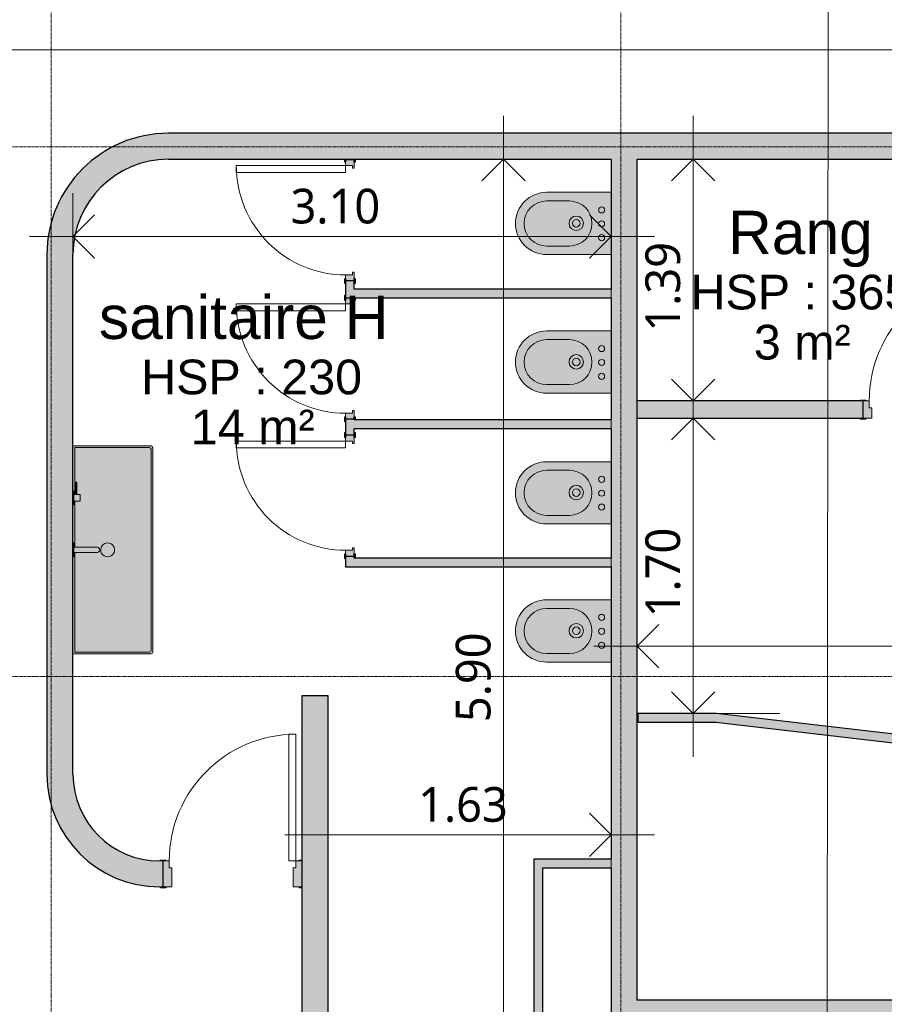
# Model space of a CAD drawing. Header units: millimetres. Extents: x -64334 to 32356, y -11421 to 53741.
# Tile 39 of 71: x -12386 to -7402, y 10921 to 16599. Entities that reach past the tile are written whole.
import ezdxf

# ---------------------------------------------------------------- set-up
doc = ezdxf.new("R2010")
doc.units = ezdxf.units.MM
doc.linetypes.add('Ligne de quadrillage', pattern=[22.225, 12.7, -3.175, 3.175, -3.175])
for name, color, linetype, lineweight in [('A-ANNO-DIMS', 211, 'Continuous', 9), ('A-ANNO-DIMS-100', 211, 'Continuous', 9), ('A-AREA-IDEN', 2, 'Continuous', 9), ('A-DOOR', 31, 'Continuous', 9), ('A-DOOR-FRAM', 31, 'Continuous', 9), ('A-WALL', 113, 'Continuous', 9), ('G-ANNO-SYMB', 111, 'Continuous', 9), ('I-WALL', 2, 'Continuous', 9), ('P-SANR-FIXT', 6, 'Continuous', 9), ('S-GRID', 1, 'Continuous', 9)]:
    doc.layers.add(name, color=color, linetype=linetype, lineweight=lineweight)
doc.styles.add('Arial_2', font='arial.ttf', dxfattribs={"height": 200})
doc.styles.add('Arial_B', font='txt', dxfattribs={"height": 250})
doc.styles.add('Trebuchet MS_B', font='txt', dxfattribs={"height": 200})
doc.dimstyles.new('Cotes_linéaires_rouge_2mm', dxfattribs={"dimscale": 304.8, "dimtxt": 206.190181, "dimasz": 0.410105, "dimexe": 0.82021, "dimexo": 0.0625, "dimgap": 0.065617, "dimtad": 1, "dimlfac": 0.001, "dimrnd": 0.01, "dimzin": 0, "dimdsep": 46, "dimtxsty": 'Trebuchet MS_B', "dimblk1": 'OPEN30', "dimblk2": 'OPEN30', "dimsah": 1, "dimcen": 0.09, "dimdle": 0.82021, "dimazin": 0, "dimtfac": 1, "dimtdec": 4, "dimtix": 1, "dimtmove": 0, "dimatfit": 3, "dimfxl": 1.64042, "dimfxlon": 1, "dimtvp": 1, "dimtolj": 1, "dimtzin": 0, "dimarcsym": 2})
doc.dimstyles.new('Cotes_linéaires_rouge_2mm_2', dxfattribs={"dimscale": 304.8, "dimtxt": 206.190181, "dimasz": 0, "dimexe": 0.82021, "dimexo": 0.0625, "dimgap": 0.065617, "dimtad": 1, "dimlfac": 0.001, "dimrnd": 0.01, "dimzin": 0, "dimdsep": 46, "dimtxsty": 'Trebuchet MS_B', "dimblk1": 'OPEN30', "dimblk2": 'NONE', "dimsah": 1, "dimcen": 0.09, "dimdle": 0.82021, "dimazin": 0, "dimtfac": 1, "dimtdec": 4, "dimtix": 1, "dimtmove": 0, "dimatfit": 3, "dimfxl": 1.64042, "dimfxlon": 1, "dimtvp": 1, "dimtolj": 1, "dimtzin": 0, "dimarcsym": 2})

# ---------------------------------------------------------------- blocks, each defined once
blk = doc.blocks.new('__Int_ Simple - __PP _0_73m x 2_04m_-1281843-Niveau 00')
at = {"layer": 'A-DOOR'}
h = blk.add_hatch(color=254, dxfattribs=at)
h.paths.add_polyline_path([(-420, -80), (-420, -75), (-450, -75), (-450, -80), (-433.7, -80)])
h.paths.add_polyline_path([(350, -80), (365, -80), (365, -75), (350, -75)])
h.paths.add_polyline_path([(-420, 75), (-420, 80), (-450, 80), (-450, 75), (-435, 75)])
h.paths.add_polyline_path([(365, 75), (365, 80), (350, 80), (350, 75)])
at = {"layer": 'A-DOOR-FRAM'}
h = blk.add_hatch(color=254, dxfattribs=at)
h.paths.add_polyline_path([(365, -75), (365, 75), (330, 75), (330, 35), (315, 35), (315, -75)])
h.paths.add_polyline_path([(-385, -75), (-385, 35), (-400, 35), (-400, 75), (-435, 75), (-435, -75)])
at = {"layer": 'A-DOOR'}
for p, q in [((330, 805), (290, 805)), ((290, 805), (290, 75)), ((330, 75), (330, 805)), ((330, 75), (290, 75))]:
    blk.add_line(p, q, dxfattribs=at)
at = {"layer": 'A-DOOR', "lineweight": 25}
for p, q in [((-450, 75), (-450, 80)), ((-450, 80), (-420, 80)), ((-420, 75), (-435, 75)), ((-420, 80), (-420, 75)), ((350, 75), (350, 80)), ((350, 80), (365, 80)), ((365, 75), (350, 75)), ((-450, -80), (-450, -75)), ((-420, -80), (-450, -80)), ((-435, -75), (-420, -75)), ((-420, -75), (-420, -80)), ((350, -80), (350, -75)), ((350, -75), (365, -75)), ((365, -80), (350, -80))]:
    blk.add_line(p, q, dxfattribs=at)
at = {"layer": 'A-DOOR'}
blk.add_arc((330, 75), 730, 90, 180, dxfattribs=at)
at = {"layer": 'A-DOOR-FRAM', "lineweight": 18}
for p, q in [((-435, 75), (-400, 75)), ((-400, 75), (-400, 35)), ((330, 75), (365, 75)), ((330, 35), (330, 75)), ((-400, 35), (-385, 35)), ((-385, 35), (-385, -75)), ((315, 35), (330, 35)), ((315, -75), (315, 35)), ((-385, -75), (-435, -75)), ((365, -75), (315, -75))]:
    blk.add_line(p, q, dxfattribs=at)
blk = doc.blocks.new('Bidet - 02 - 550 x 360mm-1282880-Niveau 00')
at = {"layer": 'P-SANR-FIXT'}
blk.add_hatch(color=254, dxfattribs=at).paths.add_polyline_path([(-54.6, 75), (304.6, 75), (304.6, 447), (298.4, 493.5), (280.5, 536.8), (252, 574), (214.8, 602.5), (171.5, 620.4), (125, 626.5), (78.5, 620.4), (35.2, 602.5), (-2, 574), (-30.5, 536.8), (-48.4, 493.5), (-54.6, 447), (-54.6, 157.3)])
for p, q in [((-54.6, 447), (-54.6, 75)), ((-5.1, 315.7), (-5.1, 447)), ((254.9, 315.7), (254.9, 447)), ((304.6, 75), (304.6, 447))]:
    blk.add_line(p, q, dxfattribs=at)
for centre, radius, start, end in [((125, 447), 179.6, 360, 180), ((124.9, 447), 130, 360, 180), ((124.9, 315.7), 130, 180, 360), ((126.3, 276.4), 41.6, 0, 180), ((126.3, 276.4), 22.1, 90, 270), ((126.3, 276.4), 22.1, 270, 90), ((126.3, 276.4), 41.6, 180, 360), ((42.9, 130.3), 17.5, 0, 180), ((42.9, 130.3), 17.5, 180, 360), ((122.9, 130.3), 17.5, 90, 270), ((122.9, 130.3), 17.5, 270, 90), ((202.9, 130.3), 17.5, 0, 180), ((202.9, 130.3), 17.5, 180, 360)]:
    blk.add_arc(centre, radius, start, end, dxfattribs=at)
blk = doc.blocks.new('Lavabo de salle de bain blanc - 1200 mm x 400 mm-1284934-Niveau 00')
at = {"layer": 'P-SANR-FIXT'}
blk.add_hatch(color=254, dxfattribs=at).paths.add_polyline_path([(612.5, 525), (611.1, 530), (607.5, 533.7), (602.5, 535), (-577.5, 535), (-584.6, 532.1), (-587.5, 525), (-587.5, 75), (612.5, 75)])
for p, q in [((-587.5, 525), (-587.5, 75)), ((602.5, 535), (-577.5, 535)), ((-577.5, 85), (-577.5, 515)), ((-567.5, 525), (592.5, 525)), ((602.5, 515), (602.5, 85)), ((612.5, 75), (612.5, 525)), ((-2.5, 214.4), (-2.5, 80)), ((27.5, 214.4), (27.5, 80)), ((-307.5, 116.1), (-307.5, 80)), ((-307.5, 116.1), (-267.5, 116.1)), ((-267.5, 116.1), (-267.5, 80)), ((-307.5, 85), (-577.5, 85)), ((-377.5, 98.2), (-307.5, 98.2)), ((-377.5, 91.8), (-377.5, 98.2)), ((-377.5, 91.8), (-307.5, 91.8)), ((-327.5, 80), (-327.5, 75)), ((-327.5, 80), (-247.5, 80)), ((-2.5, 85), (-267.5, 85)), ((-247.5, 80), (-247.5, 75)), ((-27.5, 80), (-27.5, 75)), ((-27.5, 80), (52.5, 80)), ((602.5, 85), (27.5, 85)), ((52.5, 80), (52.5, 75))]:
    blk.add_line(p, q, dxfattribs=at)
for centre, radius, start, end in [((-577.5, 525), 10, 90, 180), ((-567.5, 515), 10, 90, 180), ((592.5, 515), 10, 0, 90), ((602.5, 525), 10, 0, 90), ((12.5, 275), 40, 90, 270), ((12.5, 275), 40, 270, 90)]:
    blk.add_arc(centre, radius, start, end, dxfattribs=at)
blk.add_ellipse((12.5, 214.4), major_axis=(-15, 0), ratio=0.983353, start_param=3.141593, end_param=6.283185, dxfattribs=at)
blk = doc.blocks.new('__Int_ Simple - __PP _0_63m x 2_04m_-1405325-Niveau 00')
at = {"layer": 'A-DOOR'}
h = blk.add_hatch(color=254, dxfattribs=at)
h.paths.add_polyline_path([(-400, 25), (-370, 25), (-370, 30), (-400, 30)])
h.paths.add_polyline_path([(-400, -25), (-400, -30), (-370, -30), (-370, -25), (-385, -25)])
h.paths.add_polyline_path([(300, 25), (316.8, 25), (316.8, 30), (300, 30)])
h.paths.add_polyline_path([(300, -25), (300, -30), (316.8, -30), (316.8, -25), (315, -25)])
at = {"layer": 'A-DOOR-FRAM'}
h = blk.add_hatch(color=254, dxfattribs=at)
h.paths.add_polyline_path([(-385, -25), (-335, -25), (-335, -15), (-350, -15), (-350, 25), (-385, 25)])
h.paths.add_polyline_path([(265, -25), (315, -25), (315, 25), (280, 25), (280, -15), (265, -15)])
at = {"layer": 'A-DOOR'}
for p, q in [((280, 655), (240, 655)), ((240, 655), (240, 25)), ((280, 25), (280, 655)), ((280, 25), (240, 25))]:
    blk.add_line(p, q, dxfattribs=at)
at = {"layer": 'A-DOOR', "lineweight": 25}
for p, q in [((-400, 25), (-400, 30)), ((-400, 30), (-370, 30)), ((-370, 25), (-385, 25)), ((-370, 30), (-370, 25)), ((300, 25), (300, 30)), ((300, 30), (316.8, 30)), ((315, 25), (300, 25)), ((-400, -30), (-400, -25)), ((-370, -30), (-400, -30)), ((-385, -25), (-370, -25)), ((-370, -25), (-370, -30)), ((300, -30), (300, -25)), ((300, -25), (315, -25)), ((316.8, -30), (300, -30))]:
    blk.add_line(p, q, dxfattribs=at)
at = {"layer": 'A-DOOR'}
blk.add_arc((280, 25), 630, 90, 180, dxfattribs=at)
at = {"layer": 'A-DOOR-FRAM', "lineweight": 18}
for p, q in [((-385, 25), (-350, 25)), ((-350, 25), (-350, -15)), ((280, 25), (315, 25)), ((280, -15), (280, 25)), ((-335, -25), (-385, -25)), ((-350, -15), (-335, -15)), ((-335, -15), (-335, -25)), ((265, -15), (280, -15)), ((265, -25), (265, -15)), ((315, -25), (265, -25))]:
    blk.add_line(p, q, dxfattribs=at)
blk = doc.blocks.new('__Int_ Simple - __PP _0_63m x 2_04m_-V19-Niveau 00')
at = {"layer": 'A-DOOR'}
h = blk.add_hatch(color=254, dxfattribs=at)
h.paths.add_polyline_path([(-400, 30), (-400, 25), (-370, 25), (-370, 30), (-385, 30)])
h.paths.add_polyline_path([(-388.9, -26.9), (-388.9, -30), (-370, -30), (-370, -25), (-388.9, -25)])
h.paths.add_polyline_path([(300, -30), (315, -30), (315, -25), (300, -25)])
h.paths.add_polyline_path([(300, 30), (300, 25), (330, 25), (330, 30), (315, 30)])
at = {"layer": 'A-DOOR-FRAM'}
h = blk.add_hatch(color=254, dxfattribs=at)
h.paths.add_polyline_path([(-385, -25), (-335, -25), (-335, -15), (-350, -15), (-350, 25), (-385, 25)])
h.paths.add_polyline_path([(265, -15), (265, -25), (315, -25), (315, 25), (280, 25), (280, -15)])
at = {"layer": 'A-DOOR'}
for p, q in [((280, 655), (240, 655)), ((240, 655), (240, 25)), ((280, 25), (280, 655)), ((280, 25), (240, 25))]:
    blk.add_line(p, q, dxfattribs=at)
at = {"layer": 'A-DOOR', "lineweight": 25}
for p, q in [((-400, 25), (-400, 30)), ((-400, 30), (-370, 30)), ((-370, 25), (-385, 25)), ((-370, 30), (-370, 25)), ((300, 25), (300, 30)), ((300, 30), (330, 30)), ((315, 25), (300, 25)), ((330, 30), (330, 25)), ((-370, -30), (-388.9, -30)), ((-385, -25), (-370, -25)), ((-370, -25), (-370, -30)), ((300, -30), (300, -25)), ((300, -25), (315, -25)), ((315, -30), (300, -30))]:
    blk.add_line(p, q, dxfattribs=at)
at = {"layer": 'A-DOOR'}
blk.add_arc((280, 25), 630, 90, 180, dxfattribs=at)
at = {"layer": 'A-DOOR-FRAM', "lineweight": 18}
for p, q in [((-385, 25), (-350, 25)), ((-350, 25), (-350, -15)), ((280, 25), (315, 25)), ((280, -15), (280, 25)), ((-335, -25), (-385, -25)), ((-350, -15), (-335, -15)), ((-335, -15), (-335, -25)), ((265, -15), (280, -15)), ((265, -25), (265, -15)), ((315, -25), (265, -25))]:
    blk.add_line(p, q, dxfattribs=at)
blk = doc.blocks.new('__Int_ Simple - __PP _0_63m x 2_04m_-V20-Niveau 00')
at = {"layer": 'A-DOOR'}
h = blk.add_hatch(color=254, dxfattribs=at)
h.paths.add_polyline_path([(-400, 30), (-400, 25), (-370, 25), (-370, 30), (-395.2, 30)])
h.paths.add_polyline_path([(-395.2, -30), (-370, -30), (-370, -25), (-395.2, -25.8)])
h.paths.add_polyline_path([(300, -25), (300, -30), (330, -30), (330, -25), (315, -25)])
h.paths.add_polyline_path([(300, 25), (330, 25), (330, 30), (300, 30)])
at = {"layer": 'A-DOOR-FRAM'}
h = blk.add_hatch(color=254, dxfattribs=at)
h.paths.add_polyline_path([(-385, 25), (-385, -25), (-335, -25), (-335, -15), (-350, -15), (-350, 25)])
h.paths.add_polyline_path([(265, -25), (315, -25), (315, 25), (280, 25), (280, -15), (265, -15)])
at = {"layer": 'A-DOOR'}
for p, q in [((280, 655), (240, 655)), ((240, 655), (240, 25)), ((280, 25), (280, 655)), ((280, 25), (240, 25))]:
    blk.add_line(p, q, dxfattribs=at)
at = {"layer": 'A-DOOR', "lineweight": 25}
for p, q in [((-400, 25), (-400, 30)), ((-400, 30), (-370, 30)), ((-370, 25), (-385, 25)), ((-370, 30), (-370, 25)), ((300, 25), (300, 30)), ((300, 30), (330, 30)), ((315, 25), (300, 25)), ((330, 30), (330, 25)), ((-370, -30), (-395.4, -30)), ((-385, -25), (-370, -25)), ((-370, -25), (-370, -30)), ((300, -30), (300, -25)), ((300, -25), (315, -25)), ((330, -30), (300, -30)), ((330, -25), (330, -30))]:
    blk.add_line(p, q, dxfattribs=at)
at = {"layer": 'A-DOOR'}
blk.add_arc((280, 25), 630, 90, 180, dxfattribs=at)
at = {"layer": 'A-DOOR-FRAM', "lineweight": 18}
for p, q in [((-385, 25), (-350, 25)), ((-350, 25), (-350, -15)), ((280, 25), (315, 25)), ((280, -15), (280, 25)), ((-335, -25), (-385, -25)), ((-350, -15), (-335, -15)), ((-335, -15), (-335, -25)), ((265, -15), (280, -15)), ((265, -25), (265, -15)), ((315, -25), (265, -25))]:
    blk.add_line(p, q, dxfattribs=at)
blk = doc.blocks.new('__Int_ Simple - __PP _0_73m x 2_04m_-V28-Niveau 00')
at = {"layer": 'A-DOOR'}
h = blk.add_hatch(color=254, dxfattribs=at)
h.paths.add_polyline_path([(-420, -55), (-420, -50), (-450, -50), (-450, -55), (-435, -55)])
h.paths.add_polyline_path([(365, -55), (380, -55), (380, -50), (350, -50), (350, -55)])
h.paths.add_polyline_path([(-450, 50), (-420, 50), (-420, 55), (-450, 55)])
h.paths.add_polyline_path([(365, 50), (380, 50), (380, 55), (350, 55), (350, 50)])
at = {"layer": 'A-DOOR-FRAM'}
h = blk.add_hatch(color=254, dxfattribs=at)
h.paths.add_polyline_path([(-385, -50), (-385, 10), (-400, 10), (-400, 50), (-435, 50), (-435, -50)])
h.paths.add_polyline_path([(365, -50), (365, 50), (330, 50), (330, 10), (315, 10), (315, -50)])
at = {"layer": 'A-DOOR'}
for p, q in [((330, 780), (290, 780)), ((290, 780), (290, 50)), ((330, 50), (330, 780)), ((330, 50), (290, 50))]:
    blk.add_line(p, q, dxfattribs=at)
at = {"layer": 'A-DOOR', "lineweight": 25}
for p, q in [((-450, 50), (-450, 55)), ((-450, 55), (-420, 55)), ((-420, 50), (-435, 50)), ((-420, 55), (-420, 50)), ((350, 50), (350, 55)), ((350, 55), (380, 55)), ((365, 50), (350, 50)), ((380, 55), (380, 50)), ((-450, -55), (-450, -50)), ((-420, -55), (-450, -55)), ((-435, -50), (-420, -50)), ((-420, -50), (-420, -55)), ((350, -55), (350, -50)), ((350, -50), (365, -50)), ((380, -55), (350, -55)), ((380, -50), (380, -55))]:
    blk.add_line(p, q, dxfattribs=at)
at = {"layer": 'A-DOOR'}
blk.add_arc((330, 50), 730, 90, 180, dxfattribs=at)
at = {"layer": 'A-DOOR-FRAM', "lineweight": 18}
for p, q in [((-435, 50), (-400, 50)), ((-400, 50), (-400, 10)), ((-400, 10), (-385, 10)), ((-385, 10), (-385, -50)), ((315, 10), (330, 10)), ((315, -50), (315, 10)), ((330, 50), (365, 50)), ((330, 10), (330, 50)), ((-385, -50), (-435, -50)), ((365, -50), (315, -50))]:
    blk.add_line(p, q, dxfattribs=at)
blk = doc.blocks.new('DIMBLOCK225-Niveau 00')
at = {"layer": 'A-ANNO-DIMS-100'}
for p, q in [((-8826.6, 12485.7), (-8826.6, 13235.7)), ((-3309.1, 12485.7), (-3309.1, 13235.7)), ((-3059.1, 12985.7), (-9076.6, 12985.7)), ((-8826.6, 12985.7), (-8826.6, 12485.7)), ((-3309.1, 12985.7), (-3309.1, 12485.7))]:
    blk.add_line(p, q, dxfattribs=at)
at = {"layer": 'A-ANNO-DIMS-100', "lineweight": 25}
for p, q in [((-8826.6, 12985.7), (-8701.6, 13110.7)), ((-3309.1, 12985.7), (-3434.1, 13110.7)), ((-8826.6, 12985.7), (-8701.6, 12860.7)), ((-3309.1, 12985.7), (-3434.1, 12860.7))]:
    blk.add_line(p, q, dxfattribs=at)
at = {"layer": 'A-ANNO-DIMS-100', "color": 0, "insert": (-6364.9, 13261.6), "char_height": 200, "width": 712.929, "attachment_point": 1, "line_spacing_factor": 1.048425, "style": 'Trebuchet MS_B'}
blk.add_mtext('5.52', dxfattribs=at)
blk = doc.blocks.new('_Open30')
at = {"color": 0, "linetype": 'ByBlock', "lineweight": -2}
for p, q in [((-1, 0.268), (0, 0)), ((0, 0), (-1, -0.268)), ((0, 0), (-1, 0))]:
    blk.add_line(p, q, dxfattribs=at)
blk = doc.blocks.new('DIMBLOCK226-Niveau 00')
at = {"layer": 'A-ANNO-DIMS-100'}
for p, q in [((-8503.9, 16044), (-8503.9, 14150.6)), ((-8003.9, 15794), (-8753.9, 15794)), ((-8503.9, 15794), (-8003.9, 15794)), ((-8003.9, 14400.6), (-8753.9, 14400.6)), ((-8503.9, 14400.6), (-8003.9, 14400.6))]:
    blk.add_line(p, q, dxfattribs=at)
at = {"layer": 'A-ANNO-DIMS-100', "lineweight": 25}
for p, q in [((-8503.9, 15794), (-8628.9, 15669)), ((-8503.9, 15794), (-8378.9, 15669)), ((-8503.9, 14400.6), (-8628.9, 14525.6)), ((-8503.9, 14400.6), (-8378.9, 14525.6))]:
    blk.add_line(p, q, dxfattribs=at)
at = {"layer": 'A-ANNO-DIMS-100', "color": 0, "insert": (-8779.8, 14800.2), "char_height": 200, "width": 712.929, "attachment_point": 1, "rotation": 90, "line_spacing_factor": 1.048425, "style": 'Trebuchet MS_B'}
blk.add_mtext('1.39', dxfattribs=at)
blk = doc.blocks.new('DIMBLOCK227-Niveau 00')
at = {"layer": 'A-ANNO-DIMS-100'}
for p, q in [((-8503.9, 14550.6), (-8503.9, 12348.6)), ((-8003.9, 14300.6), (-8753.9, 14300.6)), ((-8503.9, 14300.6), (-8003.9, 14300.6)), ((-8003.9, 12598.6), (-8753.9, 12598.6)), ((-8503.9, 12598.6), (-8003.9, 12598.6))]:
    blk.add_line(p, q, dxfattribs=at)
at = {"layer": 'A-ANNO-DIMS-100', "lineweight": 25}
for p, q in [((-8503.9, 14300.6), (-8628.9, 14175.6)), ((-8503.9, 14300.6), (-8378.9, 14175.6)), ((-8503.9, 12598.6), (-8628.9, 12723.6)), ((-8503.9, 12598.6), (-8378.9, 12723.6))]:
    blk.add_line(p, q, dxfattribs=at)
at = {"layer": 'A-ANNO-DIMS-100', "color": 0, "insert": (-8779.8, 13152.6), "char_height": 200, "width": 712.929, "attachment_point": 1, "rotation": 90, "line_spacing_factor": 1.048425, "style": 'Trebuchet MS_B'}
blk.add_mtext('1.70', dxfattribs=at)
blk = doc.blocks.new('DIMBLOCK231-Niveau 00')
at = {"layer": 'A-ANNO-DIMS-100'}
for p, q in [((-12079.1, 14848), (-12079.1, 15598)), ((-8976.6, 14848), (-8976.6, 15598)), ((-8726.6, 15348), (-12329.1, 15348)), ((-12079.1, 15348), (-12079.1, 14848)), ((-8976.6, 15348), (-8976.6, 14848))]:
    blk.add_line(p, q, dxfattribs=at)
at = {"layer": 'A-ANNO-DIMS-100', "lineweight": 25}
for p, q in [((-12079.1, 15348), (-11954.1, 15473)), ((-8976.6, 15348), (-9101.6, 15473)), ((-12079.1, 15348), (-11954.1, 15223)), ((-8976.6, 15348), (-9101.6, 15223))]:
    blk.add_line(p, q, dxfattribs=at)
at = {"layer": 'A-ANNO-DIMS-100', "color": 0, "insert": (-10824.9, 15623.9), "char_height": 200, "width": 712.929, "attachment_point": 1, "line_spacing_factor": 1.048425, "style": 'Trebuchet MS_B'}
blk.add_mtext('3.10', dxfattribs=at)
blk = doc.blocks.new('DIMBLOCK232-Niveau 00')
at = {"layer": 'A-ANNO-DIMS-100'}
for p, q in [((-9596.6, 16044), (-9596.6, 9647.1)), ((-9096.6, 15794), (-9846.6, 15794)), ((-9596.6, 15794), (-9096.6, 15794)), ((-9096.6, 9897.1), (-9846.6, 9897.1)), ((-9596.6, 9897.1), (-9096.6, 9897.1))]:
    blk.add_line(p, q, dxfattribs=at)
at = {"layer": 'A-ANNO-DIMS-100', "lineweight": 25}
for p, q in [((-9596.6, 15794), (-9721.6, 15669)), ((-9596.6, 15794), (-9471.6, 15669)), ((-9596.6, 9897.1), (-9721.6, 10022.1)), ((-9596.6, 9897.1), (-9471.6, 10022.1))]:
    blk.add_line(p, q, dxfattribs=at)
at = {"layer": 'A-ANNO-DIMS-100', "color": 0, "insert": (-9872.5, 12548.5), "char_height": 200, "width": 712.929, "attachment_point": 1, "rotation": 90, "line_spacing_factor": 1.048425, "style": 'Trebuchet MS_B'}
blk.add_mtext('5.90', dxfattribs=at)
blk = doc.blocks.new('DIMBLOCK233-Niveau 00')
at = {"layer": 'A-ANNO-DIMS-100'}
for p, q in [((-10607.8, 11397.9), (-10607.8, 12147.9)), ((-8976.6, 11397.9), (-8976.6, 12147.9)), ((-8726.6, 11897.9), (-10857.8, 11897.9)), ((-10607.8, 11897.9), (-10607.8, 11397.9)), ((-8976.6, 11897.9), (-8976.6, 11397.9))]:
    blk.add_line(p, q, dxfattribs=at)
at = {"layer": 'A-ANNO-DIMS-100', "lineweight": 25}
for q in [(-9101.6, 12022.9), (-9101.6, 11772.9)]:
    blk.add_line((-8976.6, 11897.9), q, dxfattribs=at)
at = {"layer": 'A-ANNO-DIMS-100', "color": 0, "insert": (-10089.3, 12173.8), "char_height": 200, "width": 712.929, "attachment_point": 1, "line_spacing_factor": 1.048425, "style": 'Trebuchet MS_B'}
blk.add_mtext('1.63', dxfattribs=at)
blk = doc.blocks.new('_None')

msp = doc.modelspace()

# ---------------------------------------------------------------- hatches: boundary and pattern name
at = {"layer": 'A-WALL'}
for points in [[(-12229.115, 15243.989), (-12079.115, 15243.989), (-12073.517, 15322.262), (-12056.836, 15398.942), (-12029.413, 15472.467), (-11991.805, 15541.342), (-11944.777, 15604.163), (-11889.289, 15659.651), (-11826.468, 15706.679), (-11757.593, 15744.287), (-11684.068, 15771.71), (-11607.388, 15788.391), (-11529.115, 15793.989), (-11529.115, 15943.989), (-11620.483, 15938.001), (-11710.288, 15920.137), (-11796.994, 15890.705), (-11879.115, 15850.207), (-11955.248, 15799.337), (-12024.09, 15738.964), (-12084.462, 15670.122), (-12135.333, 15593.989), (-12175.831, 15511.868), (-12205.263, 15425.163), (-12223.127, 15335.358)], [(-7009.054, 15793.989), (-7009.054, 15943.989), (-11529.115, 15943.989), (-11529.115, 15793.989), (-7133.576, 15793.989)], [(-8976.615, 10943.989), (-8826.615, 10943.989), (-8826.615, 15793.989), (-8976.615, 15793.989), (-8976.615, 10978.214)], [(-12229.115, 12247.969), (-12079.115, 12247.969), (-12079.115, 15243.989), (-12229.115, 15243.989), (-12229.115, 13014.54)], [(-10758.99, 9777.106), (-10608.99, 9777.106), (-10608.99, 12698.989), (-10758.99, 12698.989), (-10758.99, 10978.214)], [(-11579.115, 11597.969), (-11579.115, 11747.969), (-11657.332, 11754.125), (-11733.624, 11772.441), (-11806.11, 11802.466), (-11873.008, 11843.461), (-11932.669, 11894.416), (-11983.624, 11954.077), (-12024.618, 12020.974), (-12054.643, 12093.461), (-12072.959, 12169.752), (-12079.115, 12247.969), (-12229.115, 12247.969), (-12223.554, 12163.127), (-12206.967, 12079.737), (-12179.637, 11999.225), (-12142.032, 11922.969), (-12094.795, 11852.274), (-12038.735, 11788.35), (-11974.81, 11732.29), (-11904.115, 11685.053), (-11827.859, 11647.448), (-11747.348, 11620.117), (-11663.957, 11603.53)], [(-11579.115, 11597.969), (-11558.99, 11597.969), (-11558.99, 11747.969), (-11579.115, 11747.969), (-11579.115, 11672.969)], [(-5429.115, 10793.989), (-5429.115, 10943.989), (-8976.615, 10943.989), (-8976.615, 10793.989), (-5729.854, 10793.989)]]:
    msp.add_hatch(color=8, dxfattribs=at).paths.add_polyline_path(points)
at = {"layer": 'I-WALL'}
h = msp.add_hatch(color=8, dxfattribs=at)
h.paths.add_polyline_path([(-10457.452, 13493.989), (-10457.452, 13504.196), (-10507.452, 13504.196), (-10507.452, 13493.989)])
h.paths.add_polyline_path([(-10457.452, 14204.196), (-10457.452, 14294.468), (-10507.452, 14294.468), (-10507.452, 14204.196)])
h.paths.add_polyline_path([(-10457.452, 14994.468), (-10457.452, 15092.199), (-10507.452, 15092.199), (-10507.452, 14994.468)])
h.paths.add_polyline_path([(-10507.452, 15792.199), (-10457.452, 15792.199), (-10457.452, 15793.989), (-10507.452, 15793.989)])
for points in [[(-8976.615, 14994.468), (-8976.615, 15044.468), (-10457.452, 15044.468), (-10457.452, 14994.468), (-9941.019, 14994.468)], [(-8976.615, 14240.589), (-8976.615, 14290.589), (-10457.452, 14290.589), (-10457.452, 14240.589), (-9941.019, 14240.589)], [(-9941.019, 13443.989), (-8976.615, 13443.989), (-8976.615, 13493.989), (-10507.452, 13493.989), (-10507.452, 13443.989)], [(-8823.88, 12548.618), (-8373.117, 12548.618), (-8370.205, 12598.618), (-8823.88, 12598.618)], [(-7302.157, 12423.452), (-7302.157, 12472.739), (-7296.06, 12473.08), (-8370.205, 12598.618), (-8373.117, 12548.618)], [(-9421.615, 11707.682), (-8976.615, 11707.682), (-8976.615, 11757.682), (-9421.615, 11757.682)], [(-9371.615, 9897.106), (-9371.615, 11707.682), (-9421.615, 11707.682), (-9421.615, 9897.106)]]:
    msp.add_hatch(color=8, dxfattribs=at).paths.add_polyline_path(points)
h = msp.add_hatch(color=8, dxfattribs=at)
h.paths.add_polyline_path([(-8826.615, 14300.589), (-7524.054, 14300.589), (-7524.054, 14400.589), (-8826.615, 14400.589)])
h.paths.add_polyline_path([(-6724.054, 14300.589), (-6509.054, 14300.589), (-6509.054, 14400.589), (-6724.054, 14400.589)])

# ---------------------------------------------------------------- linework, layer by layer
at = {"layer": 'A-WALL', "lineweight": 25}
for p, q in [((-7009.054, 15943.989), (-11529.115, 15943.989)), ((-11529.115, 15793.989), (-10507.452, 15793.989)), ((-10457.452, 15793.989), (-8976.615, 15793.989)), ((-8976.615, 15793.989), (-8976.615, 15044.468)), ((-8826.615, 15793.989), (-7009.054, 15793.989)), ((-8826.615, 10943.989), (-8826.615, 15793.989)), ((-12229.115, 15243.989), (-12229.115, 12247.969)), ((-12079.115, 12247.969), (-12079.115, 15243.989)), ((-8976.615, 14994.468), (-8976.615, 14290.589)), ((-8976.615, 14240.589), (-8976.615, 13493.989)), ((-8976.615, 13443.989), (-8976.615, 11757.682)), ((-10608.99, 12698.989), (-10758.99, 12698.989)), ((-10758.99, 12698.989), (-10758.99, 9777.106)), ((-10608.99, 9897.106), (-10608.99, 12698.989)), ((-11558.99, 11747.969), (-11579.115, 11747.969)), ((-11558.99, 11597.969), (-11558.99, 11747.969)), ((-8976.615, 11707.682), (-8976.615, 10793.989)), ((-11579.115, 11597.969), (-11558.99, 11597.969)), ((-5429.115, 10943.989), (-8826.615, 10943.989))]:
    msp.add_line(p, q, dxfattribs=at)
at = {"layer": 'A-WALL'}
for p, q in [((-10457.452, 15793.989), (-10507.452, 15793.989)), ((-8976.615, 14994.468), (-8976.615, 15044.468)), ((-8976.615, 14240.589), (-8976.615, 14290.589)), ((-8976.615, 13443.989), (-8976.615, 13493.989)), ((-8976.615, 11707.682), (-8976.615, 11757.682))]:
    msp.add_line(p, q, dxfattribs=at)
at = {"layer": 'A-WALL', "lineweight": 25}
for centre, radius, start, end in [((-11529.115, 15243.989), 700, 90, 180), ((-11529.115, 15243.989), 550, 90, 180), ((-11579.115, 12247.969), 650, 180, 270), ((-11579.115, 12247.969), 500, 180, 270)]:
    msp.add_arc(centre, radius, start, end, dxfattribs=at)
at = {"layer": 'G-ANNO-SYMB'}
for p, q in [((-7736.956, 4984.232), (-7694.957, 48844.227)), ((-55030.462, 16424.597), (29585.342, 16424.597))]:
    msp.add_line(p, q, dxfattribs=at)
at = {"layer": 'I-WALL', "lineweight": 25}
for p, q in [((-10507.452, 15793.989), (-10507.452, 15792.199)), ((-10507.452, 15792.199), (-10457.452, 15792.199)), ((-10457.452, 15792.199), (-10457.452, 15793.989)), ((-10457.452, 15092.199), (-10507.452, 15092.199)), ((-10507.452, 15092.199), (-10507.452, 14994.468)), ((-10457.452, 15044.468), (-10457.452, 15092.199)), ((-10507.452, 14994.468), (-8976.615, 14994.468)), ((-8976.615, 15044.468), (-10457.452, 15044.468)), ((-7524.054, 14400.589), (-8826.615, 14400.589)), ((-7524.054, 14300.589), (-7524.054, 14400.589)), ((-10457.452, 14294.468), (-10507.452, 14294.468)), ((-10507.452, 14294.468), (-10507.452, 14204.196)), ((-10457.452, 14290.589), (-10457.452, 14294.468)), ((-8976.615, 14290.589), (-10457.452, 14290.589)), ((-8826.615, 14300.589), (-7524.054, 14300.589)), ((-10507.452, 14204.196), (-10457.452, 14204.196)), ((-10457.452, 14204.196), (-10457.452, 14240.589)), ((-10457.452, 14240.589), (-8976.615, 14240.589)), ((-10507.452, 13504.196), (-10507.452, 13443.989)), ((-10457.452, 13504.196), (-10507.452, 13504.196)), ((-10457.452, 13493.989), (-10457.452, 13504.196)), ((-8976.615, 13493.989), (-10457.452, 13493.989)), ((-10507.452, 13443.989), (-8976.615, 13443.989)), ((-8370.205, 12598.618), (-8823.88, 12598.618)), ((-8823.88, 12598.618), (-8823.88, 12548.618)), ((-8823.88, 12548.618), (-8373.117, 12548.618)), ((-8373.117, 12548.618), (-7302.157, 12423.452)), ((-7296.06, 12473.08), (-8370.205, 12598.618)), ((-9421.615, 11757.682), (-9421.615, 9897.106)), ((-8976.615, 11757.682), (-9421.615, 11757.682)), ((-9371.615, 9897.106), (-9371.615, 11707.682)), ((-9371.615, 11707.682), (-8976.615, 11707.682))]:
    msp.add_line(p, q, dxfattribs=at)
at = {"layer": 'S-GRID', "linetype": 'Ligne de quadrillage', "lineweight": 18}
for p, q in [((-12204.115, -7247.936), (-12204.115, 51986.924)), ((-8921.615, -7247.936), (-8921.615, 51986.924)), ((-63034.151, 15865.239), (31922.827, 15865.239)), ((-63034.151, 12811.551), (31922.827, 12811.551))]:
    msp.add_line(p, q, dxfattribs=at)

# ---------------------------------------------------------------- block references
at = {"layer": 'A-DOOR', "rotation": 90.00000000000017}
for name, p in [('__Int_ Simple - __PP _0_63m x 2_04m_-1405325-Niveau 00', (-10482.452, 15477.199)), ('__Int_ Simple - __PP _0_63m x 2_04m_-V19-Niveau 00', (-10482.452, 14679.468)), ('__Int_ Simple - __PP _0_63m x 2_04m_-V20-Niveau 00', (-10482.452, 13889.196))]:
    msp.add_blockref(name, p, dxfattribs=at)
at = {"layer": 'A-DOOR'}
for name, p in [('__Int_ Simple - __PP _0_73m x 2_04m_-V28-Niveau 00', (-7089.054, 14350.589)), ('__Int_ Simple - __PP _0_73m x 2_04m_-1281843-Niveau 00', (-11123.99, 11672.969))]:
    msp.add_blockref(name, p, dxfattribs=at)
at = {"layer": 'P-SANR-FIXT'}
for name, p, rotation in [('Bidet - 02 - 550 x 360mm-1282880-Niveau 00', (-8901.615, 15298.916), 90.00000000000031), ('Bidet - 02 - 550 x 360mm-1282880-Niveau 00', (-8901.615, 14499.395), 90.00000000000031), ('Lavabo de salle de bain blanc - 1200 mm x 400 mm-1284934-Niveau 00', (-12154.115, 13554.006), 269.9999999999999), ('Bidet - 02 - 550 x 360mm-1282880-Niveau 00', (-8901.615, 13745.516), 90.00000000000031), ('Bidet - 02 - 550 x 360mm-1282880-Niveau 00', (-8901.615, 12948.916), 90.00000000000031)]:
    msp.add_blockref(name, p, dxfattribs=dict(at, rotation=rotation))

# ---------------------------------------------------------------- texts
at = {"layer": 'A-AREA-IDEN', "attachment_point": 1}
for s, insert, char_height, width, style in [('Rang', (-8303.152, 15497.245), 250, 1050.21062, 'Arial_B'), ('HSP : 365', (-8519.744, 15128.104), 200, 1579.32437, 'Arial_2'), ('sanitaire H', (-11929.451, 15007.819), 250, 2164.55625, 'Arial_B'), ('3 m²', (-8154.652, 14839.331), 200, 689.45125, 'Arial_2'), ('HSP : 230', (-11686.042, 14638.678), 200, 1579.32437, 'Arial_2'), ('14 m²', (-11399.951, 14349.905), 200, 881.85625, 'Arial_2')]:
    msp.add_mtext(s, dxfattribs=dict(at, insert=insert, char_height=char_height, width=width, style=style))

# ---------------------------------------------------------------- dimensions: what is measured, and where the dimension line sits
at = {"layer": 'A-ANNO-DIMS'}
for base, p1, p2, angle, dimstyle, override, picture, middle in [((-9596.559, 9897.106), (-9096.559, 15793.989), (-9096.559, 9897.106), 90, 'Cotes_linéaires_rouge_2mm', {"dimpost": '<>', "dimfxl": 5896.88271}, 'DIMBLOCK232-Niveau 00', (-9720.33, 12845.548)), ((-8503.877, 14400.589), (-8003.877, 15793.989), (-8003.877, 14400.589), 90, 'Cotes_linéaires_rouge_2mm', {"dimpost": '<>', "dimfxl": 1393.399978}, 'DIMBLOCK226-Niveau 00', (-8627.648, 15097.289)), ((-8503.877, 12598.618), (-8003.877, 14300.589), (-8003.877, 12598.618), 90, 'Cotes_linéaires_rouge_2mm', {"dimpost": '<>', "dimfxl": 1701.9707}, 'DIMBLOCK227-Niveau 00', (-8627.648, 13449.604)), ((-8826.615, 12985.715), (-3309.115, 12485.715), (-8826.615, 12485.715), 0, 'Cotes_linéaires_rouge_2mm', {"dimpost": '<>', "dimfxl": 5517.500001}, 'DIMBLOCK225-Niveau 00', (-6067.865, 13109.486)), ((-10607.823, 11897.927), (-8976.615, 11397.927), (-10607.823, 11397.927), 0, 'Cotes_linéaires_rouge_2mm_2', {"dimpost": '<>', "dimfxl": 1631.207836}, 'DIMBLOCK233-Niveau 00', (-9792.219, 12021.9))]:
    dim = msp.add_linear_dim(base=base, p1=p1, p2=p2, angle=angle, dimstyle=dimstyle, override=override, dxfattribs=at)
    dim.commit()
    dim.dimension.update_dxf_attribs({"geometry": picture, "text_midpoint": middle})
dim = msp.add_linear_dim(base=(-12079.115, 15348.025), p1=(-8976.615, 14848.025), p2=(-12079.115, 14848.025), dimstyle='Cotes_linéaires_rouge_2mm', override={"dimpost": '<>', "dimfxl": 3102.500001}, dxfattribs=at)
dim.commit()
dim.dimension.update_dxf_attribs({"geometry": 'DIMBLOCK231-Niveau 00', "text_midpoint": (-10527.865, 15471.796)})

doc.saveas('drawing.dxf')
